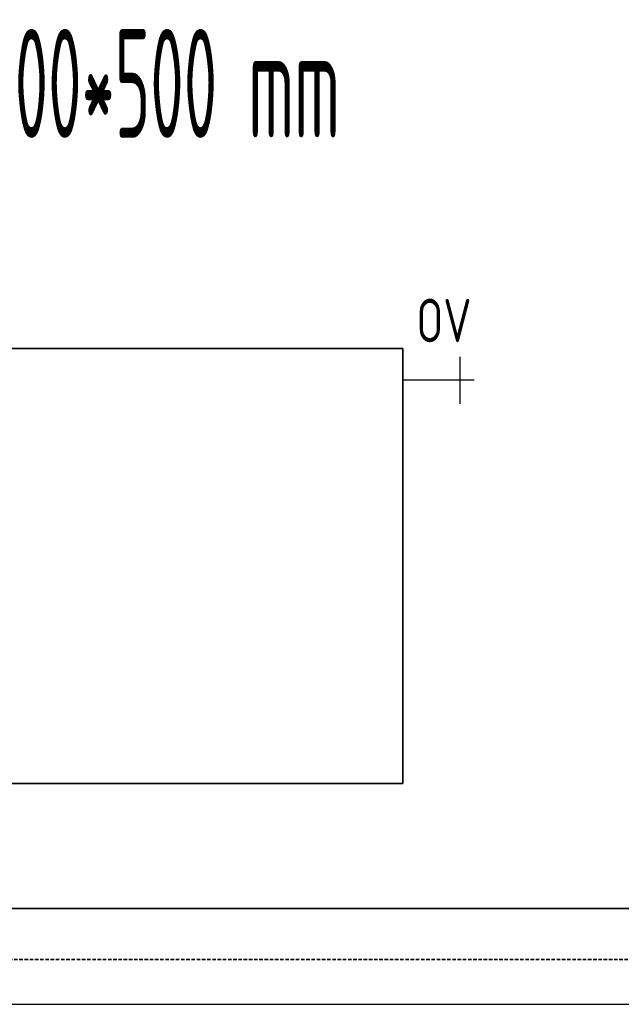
# Model space of a CAD drawing. Header units: millimetres. Extents: x 14365 to 105143, y -126377 to -22383.
# Tile 28 of 191: x 34864 to 35556, y -126377 to -125245. Entities that reach past the tile are written whole.
import ezdxf
from ezdxf.enums import TextEntityAlignment as Align

# ---------------------------------------------------------------- set-up
doc = ezdxf.new("R2010")
doc.units = ezdxf.units.MM
doc.linetypes.add('VERDECKT', pattern=[9.525, 6.35, -3.175])
doc.linetypes.add('ČÁRKOVANÁ', pattern=[0.75, 0.5, -0.25])
for name, color, linetype, lineweight in [('JS_VYT_POPIS - OBECNĚ', 7, 'Continuous', 5), ('UT_POTRUBI - PŘÍVOD', 1, 'Continuous', 35), ('UT_POTRUBI - ZPÁTEČKA', 5, 'ČÁRKOVANÁ', 35), ('UT_SCHÉMA_POPIS', 7, 'VERDECKT', 5), ('UT_SCHÉMA_SYMBOLY', 7, 'Continuous', 25), ('UT_ZAŘÍZENÍ - OT', 3, 'Continuous', 35)]:
    doc.layers.add(name, color=color, linetype=linetype, lineweight=lineweight)
doc.styles.add('ISO 2.5', font='isocp.shx', dxfattribs={"width": 0.8, "height": 2.5})
doc.styles.add('VZT_POPIS', font='isocp.shx', dxfattribs={"width": 0.6, "height": 125})

msp = doc.modelspace()

# ---------------------------------------------------------------- linework, layer by layer
at = {"ltscale": 8}
msp.add_line((31841.3, -126377.2), (105085.1, -126377.2), dxfattribs=at)
at = {"layer": 'UT_POTRUBI - PŘÍVOD', "ltscale": 8}
msp.add_line((39667, -126267.2), (34238.5, -126267.2), dxfattribs=at)
at = {"layer": 'UT_POTRUBI - ZPÁTEČKA', "linetype": 'ČÁRKOVANÁ', "ltscale": 8}
msp.add_line((39781.2, -126325.6), (34171.4, -126325.6), dxfattribs=at)
at = {"layer": 'UT_SCHÉMA_SYMBOLY'}
for p, q in [((35370.3, -125686.8), (35370.3, -125632.8)), ((35386.3, -125659.8), (35304.4, -125659.8))]:
    msp.add_line(p, q, dxfattribs=at)
at = {"layer": 'UT_ZAŘÍZENÍ - OT', "linetype": 'Continuous'}
for p, q in [((35304.4, -125623.3), (34104.4, -125623.3)), ((35304.4, -126123.3), (35304.4, -125623.3)), ((34104.4, -126123.3), (35304.4, -126123.3))]:
    msp.add_line(p, q, dxfattribs=at)

# ---------------------------------------------------------------- texts
at = {"layer": 'JS_VYT_POPIS - OBECNĚ', "style": 'VZT_POPIS', "width": 0.5}
msp.add_text('D-OT VK typ 20 - 1200*500 mm', height=125, dxfattribs=at).set_placement((34672.7, -125318.4), align=Align.MIDDLE_CENTER)
at = {"layer": 'UT_SCHÉMA_POPIS', "style": 'ISO 2.5', "width": 0.8}
msp.add_text('OV', height=50, dxfattribs=at).set_placement((35319.9, -125591), align=Align.MIDDLE_LEFT)

doc.saveas('drawing.dxf')
